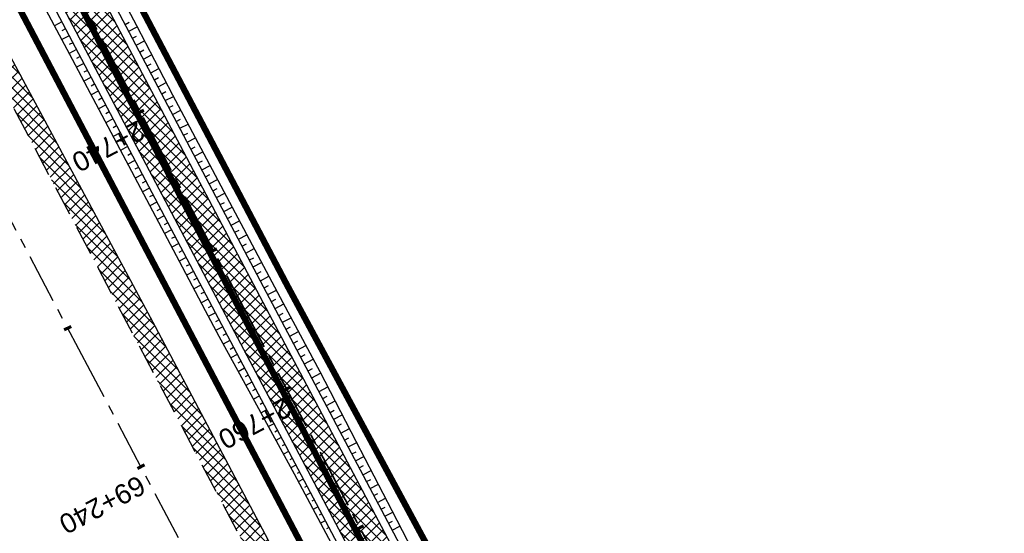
# Model space of a CAD drawing. Header units: metres. Extents: x 7529682 to 7533751, y 5721195 to 5727842.
# Tile 64 of 179: x 7530986 to 7531049, y 5725352 to 5725385. Entities that reach past the tile are written whole.
import ezdxf

# ---------------------------------------------------------------- set-up
doc = ezdxf.new("R2010")
doc.units = ezdxf.units.M
for name, pattern in [('817-dzialki-09-05-04$0$HIDDEN', [0.375, 0.25, -0.125]), ('ACAD_ISO05W100', [33, 24, -3, 0, -3, 0, -3]), ('CENTER', [50.8, 31.75, -6.35, 6.35, -6.35]), ('CENTER2', [28.575, 19.05, -3.175, 3.175, -3.175]), ('HIDDEN', [9.525, 6.35, -3.175])]:
    doc.linetypes.add(name, pattern=pattern)
for name, color, linetype in [('C-DROGI-SYTUACJA', 7, 'Continuous'), ('C-DROGI-SYTUACJA-ETYKIETY', 7, 'Continuous'), ('D-hatch-pobocza', 131, 'Continuous'), ('D-pobocza', 60, 'Continuous'), ('D-rowy', 160, 'Continuous'), ('D-skarpa', 2, 'Continuous'), ('D-skarpa-kreskowanie', 2, 'Continuous')]:
    doc.layers.add(name, color=color, linetype=linetype)
for name, color, linetype, lineweight, true_color in [('D-ewidencja-numery', 7, 'Continuous', 50, 0x40ff00), ('D-hatch-ciag-pieszo-rowerowy', 7, 'Continuous', 13, 0xff9f80), ('D-LR-etap-III', 7, '817-dzialki-09-05-04$0$HIDDEN', 50, 0x00008f)]:
    doc.layers.add(name, color=color, linetype=linetype, lineweight=lineweight, true_color=true_color)
for name, color, linetype, lineweight in [('D-krawędzie', 3, 'Continuous', 30), ('D-obrzeża', 2, 'Continuous', 30), ('D-oś', 10, 'CENTER', 30), ('D-pas-drogowy', 7, 'ACAD_ISO05W100', 50)]:
    doc.layers.add(name, color=color, linetype=linetype, lineweight=lineweight)
doc.layers.add('poprzeczki', color=7, linetype='Continuous', true_color=0x0000c7)
doc.styles.get("Standard").update_dxf_attribs({"font": 'arial.ttf'})
pattern_1 = [(45, (0, 0), (-0.33675960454, 0.33675960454), []), (135, (0, 0), (-0.33675960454, -0.33675960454), [])]

# ---------------------------------------------------------------- blocks, each defined once
blk = doc.blocks.new('AeccTickLine')
at = {"color": 0, "linetype": 'ByBlock', "lineweight": -2}
blk.add_line((0, 1), (0, -1), dxfattribs=at)

msp = doc.modelspace()

# ---------------------------------------------------------------- hatches: boundary and pattern name
at = {"layer": 'D-hatch-ciag-pieszo-rowerowy'}
h = msp.add_hatch(dxfattribs=at)
h.set_pattern_fill('ANSI37', color=256, scale=0.15, style=0)
h.set_pattern_definition(pattern_1)
h.paths.add_polyline_path([(7530966.879, 5725432.357), (7530965.549, 5725432.2), (7530999.633, 5725367.556), (7531003.472, 5725360.289), (7531004.677, 5725360.684), (7531000.738, 5725368.139)])
h.paths.add_polyline_path([(7530965.549, 5725432.2), (7530964.218, 5725432.043), (7530998.527, 5725366.973), (7531002.267, 5725359.893), (7531003.472, 5725360.289), (7530999.633, 5725367.556)])
h = msp.add_hatch(dxfattribs=at)
h.set_pattern_fill('ANSI37', color=256, scale=0.15, style=0)
h.set_pattern_definition(pattern_1)
h.paths.add_polyline_path([(7531004.677, 5725360.684), (7531003.472, 5725360.289), (7531020.53, 5725328.004, 0.004067), (7531022.845, 5725323.708), (7531032.808, 5725305.571, -0.004228), (7531035.213, 5725301.104), (7531043.691, 5725285.032), (7531044.822, 5725285.569), (7531036.314, 5725301.696, 0.004228), (7531033.909, 5725306.164), (7531023.945, 5725324.301, -0.004067), (7531021.63, 5725328.597)])
h.paths.add_polyline_path([(7531003.472, 5725360.289), (7531002.267, 5725359.893), (7531019.429, 5725327.411, 0.004067), (7531021.744, 5725323.115), (7531031.707, 5725304.978, -0.004228), (7531034.112, 5725300.511), (7531042.561, 5725284.496), (7531043.691, 5725285.032), (7531035.213, 5725301.104, 0.004228), (7531032.808, 5725305.571), (7531022.845, 5725323.708, -0.004067), (7531020.53, 5725328.004)])
at = {"layer": 'D-hatch-pobocza'}
h = msp.add_hatch(dxfattribs=at)
h.set_pattern_fill('ANSI37', color=256, scale=0.15, style=0)
h.set_pattern_definition(pattern_1)
h.paths.add_polyline_path([(7531057.01, 5725246.72), (7531044.19, 5725271.11), (7531030.97, 5725296.42), (7531019.37, 5725318.31), (7531007.54, 5725340.71), (7530994.47, 5725365.47), (7530982.58, 5725387.65), (7530971.81, 5725408.22), (7530959.96, 5725430.76), (7530944.54, 5725460.14), (7530935.92, 5725477.07), (7530923.1, 5725500.31), (7530908, 5725529.49), (7530889.658, 5725563.375), (7530889.586, 5725561.257), (7530918.172, 5725507.178), (7530950.163, 5725446.305), (7530993.419, 5725364.265), (7531022.766, 5725308.719), (7531053.81, 5725249.872), (7531081.166, 5725197.875), (7531103.902, 5725154.541), (7531128.123, 5725108.448), (7531149.321, 5725068.209), (7531151.44, 5725067.36), (7531152.004, 5725067.286), (7531141.2, 5725086.69), (7531129.87, 5725108.78), (7531118.46, 5725130.11), (7531107.39, 5725151.39), (7531095.36, 5725174.01), (7531083.61, 5725196.49), (7531071.56, 5725218.8)])

# ---------------------------------------------------------------- linework, layer by layer
at = {"layer": 'C-DROGI-SYTUACJA', "color": 10, "linetype": 'CENTER2', "lineweight": 35, "ltscale": 0.2}
msp.add_lwpolyline([(7530894.636, 5725580.102), (7530904.4, 5725561.506, -0.112773), (7530906.681, 5725552.894), (7530906.773, 5725550.234, 0.113466), (7530910.233, 5725537.244), (7530924.386, 5725510.469), (7530956.378, 5725449.593), (7530999.633, 5725367.556), (7531020.53, 5725328.004, 0.004067), (7531022.845, 5725323.708), (7531022.845, 5725323.708), (7531032.808, 5725305.571, -0.004228)], format="xyb", dxfattribs=at)
at = {"layer": 'D-ewidencja-numery', "color": 12, "ltscale": 15, "true_color": 0xc70000}
msp.add_lwpolyline([(7530900.952, 5725579.946), (7530904.81, 5725571.977), (7530903.682, 5725568.566), (7530908.901, 5725558.845), (7530910.252, 5725545.672), (7530912.873, 5725538.646), (7530945.278, 5725478.464), (7530959.692, 5725450.246), (7531002.827, 5725368.192), (7531044.704, 5725290.314), (7531064.099, 5725253.213), (7531083.01, 5725216.678), (7531113.013, 5725158.466), (7531137.364, 5725113.071), (7531150.831, 5725086.712), (7531159.746, 5725076.641), (7531166.31, 5725074.58), (7531172.29, 5725062.58)], dxfattribs=at)
at = {"layer": 'D-krawędzie', "linetype": 'HIDDEN', "ltscale": 0.3, "flags": 128}
msp.add_lwpolyline([(7530572.01, 5726166.06), (7530620.381, 5726072.761), (7530641.555, 5726032.008), (7530660.961, 5725995.07), (7530689.128, 5725941.54), (7530707.336, 5725907.032), (7530725.256, 5725873.093), (7530743.97, 5725837.654), (7530770.527, 5725787.119), (7530787.864, 5725754.267), (7530809.898, 5725712.542), (7530824.739, 5725684.389), (7530840.856, 5725653.693), (7530860.675, 5725616.154), (7530865.283, 5725607.394), (7530878.05, 5725583.08), (7530918.172, 5725507.178), (7530950.163, 5725446.305), (7530993.419, 5725364.265), (7531022.766, 5725308.719), (7531053.81, 5725249.872), (7531081.166, 5725197.875), (7531103.902, 5725154.541), (7531128.123, 5725108.448), (7531149.3, 5725068.25), (7531167.38, 5725033.767), (7531197.165, 5724976.988), (7531228.151, 5724918.034), (7531253.153, 5724870.491), (7531286.796, 5724806.654), (7531306.74, 5724768.665), (7531335.094, 5724714.652), (7531357.319, 5724672.439), (7531373.645, 5724641.454), (7531392.162, 5724605.999), (7531418.48, 5724555.853), (7531439.727, 5724515.582), (7531468.399, 5724461.077), (7531491.782, 5724416.528), (7531531.99, 5724339.833), (7531557.227, 5724291.659), (7531569.852, 5724267.577), (7531591.376, 5724226.548), (7531610.004, 5724191.103), (7531616.883, 5724177.999), (7531629.985, 5724153.025), (7531641.007, 5724132.022), (7531664.906, 5724087.617), (7531677.644, 5724064.786), (7531683.112, 5724054.988), (7531686.753, 5724048.18), (7531695.448, 5724031.697), (7531703.749, 5724015.917), (7531709.214, 5724005.514), (7531719.389, 5723986.147), (7531726.295, 5723973), (7531732.741, 5723960.736), (7531735.13, 5723956.19)], dxfattribs=at)
at = {"layer": 'D-LR-etap-III', "ltscale": 10, "flags": 128}
msp.add_lwpolyline([(7531750.474, 5723895.103, 0.4, 0.4, 0), (7531750.505, 5723895.13, 0.4, 0.4, 0), (7531682.71, 5724022.92, 0.4, 0.4, 0), (7531619.177, 5724147.204, 0.4, 0.4, 0), (7531592.309, 5724198.489, 0.4, 0.4, 0), (7531553.264, 5724272.919, 0.4, 0.4, 0), (7531504.02, 5724366.79, 0.4, 0.4, 0), (7531482.09, 5724407.62, 0.4, 0.4, 0), (7531412.35, 5724541.183, 0.4, 0.4, 0), (7531388.464, 5724586.93, 0.4, 0.4, 0), (7531345.12, 5724669.94, 0.4, 0.4, 0), (7531127.66, 5725081.67, 0.4, 0.4, 0), (7531059.253, 5725211.041, 0.4, 0.4, 0), (7531008.007, 5725307.954, 0.4, 0.4, 0), (7530964.182, 5725390.836, 0.4, 0.4, 0), (7530914.557, 5725484.684, 0.4, 0.4, 0), (7530865.243, 5725577.494, 0.4, 0.4, 0), (7530840.085, 5725624.059, 0.4, 0.4, 0), (7530802.56, 5725694.925, 0.4, 0.4, 0), (7530755.54, 5725787.51, 0.4, 0.4, 0), (7530708.718, 5725876.303, 0.4, 0.4, 0), (7530695.12, 5725902.09, 0.4, 0.4, 0), (7530642.914, 5726001.078, 0.4, 0.4, 0), (7530634.935, 5726016.147, 0.4, 0.4, 0), (7530610.82, 5726061.93, 0.4, 0.4, 0), (7530610.82, 5726061.93, 0.4, 0.4, 0), (7530607.21, 5726063.51, 0.4, 0.4, 0), (7530597.42, 5726080.68, 0.4, 0.4, 0), (7530591.16, 5726088.44, 0.4, 0.4, 0), (7530581.28, 5726107.21, 0.4, 0.4, 0), (7530571.29, 5726130.56, 0.4, 0.4, 0), (7530549.555, 5726171.527, 0.4, 0.4, 0), (7530531.014, 5726206.474, 0.4, 0.4, 0), (7530516.461, 5726236.017, 0.4, 0.4, 0), (7530500.799, 5726266.141, 0.4, 0.4, 0), (7530491.35, 5726283.94, 0.4, 0.4, 0), (7530482.4, 5726303.41, 0.4, 0.4, 0), (7530482.4, 5726303.41, 0.4, 0.4, 0), (7530450.41, 5726357.28, 0.4, 0.4, 0), (7530397.759, 5726458.5, 0.4, 0.4, 0), (7530334.708, 5726583.665, 0.4, 0.4, 0), (7530303.939, 5726645.168, 0.4, 0.4, 0), (7530300.51, 5726651.778, 0.4, 0.4, 0), (7530289.214, 5726671.967, 0.4, 0.4, 0), (7530281.54, 5726685.57, 0.4, 0.4, 0), (7530261.371, 5726724.163, 0.4, 0.4, 0), (7530254.03, 5726738.21, 0.4, 0.4, 0), (7530197.22, 5726845.06, 0.4, 0.4, 0), (7530194.71, 5726849.15, 0.4, 0.4, 0), (7530195.92, 5726850.75, 0.4, 0.4, 0), (7530170.547, 5726892.961, 0.4, 0.4, 0), (7530143.175, 5726945.066, 0.4, 0.4, 0), (7530105.06, 5727018.32, 0.4, 0.4, 0), (7530100.06, 5727027.16, 0.4, 0.4, 0), (7530062.319, 5727099.625, 0.4, 0.4, 0), (7530015.379, 5727189.42, 0.4, 0.4, 0), (7529983.208, 5727250.207, 0.4, 0.4, 0), (7529953.284, 5727306.747, 0.4, 0.4, 0), (7529900.671, 5727406.159, 0.4, 0.4, 0), (7529890.63, 5727425.131, 0.4, 0.4, 0), (7529875.155, 5727454.426, 0.4, 0.4, 0), (7529857.56, 5727487.787, 0.4, 0.4, 0), (7529835.194, 5727530.193, 0.4, 0.4, 0), (7529811.741, 5727574.662, 0.4, 0.4, 0), (7529792.102, 5727611.923, 0.4, 0.4, 0), (7529768.066, 5727657.47, 0.4, 0.4, 0), (7529755.211, 5727682.131, 0.4, 0.4, 0), (7529753.31, 5727681.13, 0.4, 0.4, 0), (7529739.21, 5727707.77, 0.4, 0.4, 0), (7529735.395, 5727711.252, 0.4, 0.4, 0), (7529725.42, 5727730.2, 0.4, 0.4, 0), (7529723.55, 5727729.88, 0.4, 0.4, 0), (7529695.567, 5727782.932, 0.4, 0.4, 0), (7529717.68, 5727794.024, 0.4, 0.4, 0), (7529736.275, 5727758.647, 0.4, 0.4, 0), (7529736.275, 5727758.647, 0.4, 0.4, 0), (7529744.511, 5727750.406, 0.4, 0.4, 0), (7529744.511, 5727750.406, 0.4, 0.4, 0), (7529750.283, 5727738.55, 0.4, 0.4, 0), (7529777.109, 5727687.569, 0.4, 0.4, 0), (7529796.515, 5727651.33, 0.4, 0.4, 0), (7529814.938, 5727616.793, 0.4, 0.4, 0), (7529839.007, 5727572.304, 0.4, 0.4, 0), (7529860.618, 5727532.509, 0.4, 0.4, 0), (7529882.349, 5727491.504, 0.4, 0.4, 0), (7529904.865, 5727449.096, 0.4, 0.4, 0), (7529920.747, 5727418.885, 0.4, 0.4, 0), (7529946.677, 5727368.547, 0.4, 0.4, 0), (7529972.025, 5727320.573, 0.4, 0.4, 0), (7529987.74, 5727290.153, 0.4, 0.4, 0), (7529996.497, 5727273.662, 0.4, 0.4, 0), (7530017.541, 5727234.203, 0.4, 0.4, 0), (7530033.054, 5727204.864, 0.4, 0.4, 0), (7530051.623, 5727170.223, 0.4, 0.4, 0), (7530069.277, 5727137.016, 0.4, 0.4, 0), (7530089.385, 5727097.534, 0.4, 0.4, 0), (7530109.713, 5727060.747, 0.4, 0.4, 0), (7530136.77, 5727011.64, 0.4, 0.4, 0), (7530162.447, 5726962.744, 0.4, 0.4, 0), (7530187.674, 5726916.992, 0.4, 0.4, 0), (7530207.821, 5726879.335, 0.4, 0.4, 0), (7530230.626, 5726834.519, 0.4, 0.4, 0), (7530262.288, 5726776.618, 0.4, 0.4, 0), (7530277.51, 5726760.213, 0.4, 0.4, 0), (7530286.037, 5726744.107, 0.4, 0.4, 0), (7530288.097, 5726735.884, 0.4, 0.4, 0), (7530290.394, 5726725.047, 0.4, 0.4, 0), (7530296.177, 5726713.583, 0.4, 0.4, 0), (7530302.726, 5726701.182, 0.4, 0.4, 0), (7530325.685, 5726657.466, 0.4, 0.4, 0), (7530343.244, 5726623.649, 0.4, 0.4, 0), (7530360.23, 5726591.747, 0.4, 0.4, 0), (7530383.209, 5726548.059, 0.4, 0.4, 0), (7530406.018, 5726503.606, 0.4, 0.4, 0), (7530427.465, 5726462.62, 0.4, 0.4, 0), (7530447.928, 5726424.388, 0.4, 0.4, 0), (7530471.127, 5726379.921, 0.4, 0.4, 0), (7530490.501, 5726343.033, 0.4, 0.4, 0), (7530509.499, 5726306.733, 0.4, 0.4, 0), (7530529.89, 5726267.244, 0.4, 0.4, 0), (7530543.852, 5726238.99, 0.4, 0.4, 0), (7530554.809, 5726218.944, 0.4, 0.4, 0), (7530559.027, 5726212.223, 0.4, 0.4, 0), (7530563.061, 5726206.41, 0.4, 0.4, 0), (7530566.934, 5726200.464, 0.4, 0.4, 0), (7530569.771, 5726194.902, 0.4, 0.4, 0), (7530571.473, 5726191.282, 0.4, 0.4, 0), (7530572.839, 5726188.025, 0.4, 0.4, 0), (7530575.295, 5726182.035, 0.4, 0.4, 0), (7530579.737, 5726173.306, 0.4, 0.4, 0), (7530583.3, 5726167.41, 0.4, 0.4, 0), (7530593.4, 5726163.33, 0.4, 0.4, 0), (7530598.618, 5726155.264, 0.4, 0.4, 0), (7530608.258, 5726140.497, 0.4, 0.4, 0), (7530603.27, 5726136.83, 0.4, 0.4, 0), (7530606.53, 5726131.84, 0.4, 0.4, 0), (7530604.239, 5726124.217, 0.4, 0.4, 0), (7530605.847, 5726121.63, 0.4, 0.4, 0), (7530608.972, 5726116.164, 0.4, 0.4, 0), (7530618.114, 5726097.791, 0.4, 0.4, 0), (7530651.213, 5726034.96, 0.4, 0.4, 0), (7530670.244, 5725998.611, 0.4, 0.4, 0), (7530698.075, 5725945.953, 0.4, 0.4, 0), (7530716.506, 5725911.305, 0.4, 0.4, 0), (7530735.223, 5725875.667, 0.4, 0.4, 0), (7530752.504, 5725842.155, 0.4, 0.4, 0), (7530778.311, 5725793.501, 0.4, 0.4, 0), (7530797.5, 5725756.382, 0.4, 0.4, 0), (7530812.519, 5725728.289, 0.4, 0.4, 0), (7530820.039, 5725713.16, 0.4, 0.4, 0), (7530822.422, 5725710.194, 0.4, 0.4, 0), (7530833.155, 5725688.801, 0.4, 0.4, 0), (7530849.629, 5725656.159, 0.4, 0.4, 0), (7530867.983, 5725621.964, 0.4, 0.4, 0), (7530872.63, 5725612.888, 0.4, 0.4, 0), (7530880.354, 5725597.595, 0.4, 0.4, 0), (7530883.839, 5725593.389, 0.4, 0.4, 0), (7530891.782, 5725587.763, 0.4, 0.4, 0), (7530895.039, 5725584.281, 0.4, 0.4, 0), (7530897.034, 5725580.941, 0.4, 0.4, 0), (7530900.952, 5725579.946, 0.4, 0.4, 0), (7530904.81, 5725571.977, 0.4, 0.4, 0), (7530903.682, 5725568.566, 0.4, 0.4, 0), (7530908.901, 5725558.845, 0.4, 0.4, 0), (7530910.252, 5725545.672, 0.4, 0.4, 0), (7530912.873, 5725538.646, 0.4, 0.4, 0), (7530945.278, 5725478.464, 0.4, 0.4, 0), (7530959.692, 5725450.246, 0.4, 0.4, 0), (7531002.827, 5725368.192, 0.4, 0.4, 0), (7531044.704, 5725290.314, 0.4, 0.4, 0), (7531064.099, 5725253.213, 0.4, 0.4, 0), (7531083.01, 5725216.678, 0.4, 0.4, 0), (7531113.013, 5725158.466, 0.4, 0.4, 0), (7531137.364, 5725113.071, 0.4, 0.4, 0), (7531150.831, 5725086.712, 0.4, 0.4, 0), (7531159.746, 5725076.641, 0.4, 0.4, 0), (7531166.31, 5725074.58, 0.4, 0.4, 0), (7531172.29, 5725062.58, 0.4, 0.4, 0), (7531170.59, 5725055.606, 0.4, 0.4, 0), (7531173.733, 5725044.081, 0.4, 0.4, 0), (7531215.342, 5724964.86, 0.4, 0.4, 0), (7531238.054, 5724921.685, 0.4, 0.4, 0), (7531262.39, 5724875.283, 0.4, 0.4, 0), (7531295.587, 5724811.266, 0.4, 0.4, 0), (7531348.488, 5724712.363, 0.4, 0.4, 0), (7531363.741, 5724682.684, 0.4, 0.4, 0), (7531366.987, 5724675.865, 0.4, 0.4, 0), (7531382.541, 5724646.111, 0.4, 0.4, 0), (7531401.299, 5724610.875, 0.4, 0.4, 0), (7531428.965, 5724558.862, 0.4, 0.4, 0), (7531449.111, 5724520.398, 0.4, 0.4, 0), (7531477.293, 5724465.831, 0.4, 0.4, 0), (7531500.996, 5724421.113, 0.4, 0.4, 0), (7531512.122, 5724400.549, 0.4, 0.4, 0), (7531513.782, 5724396.757, 0.4, 0.4, 0), (7531526.32, 5724379.39, 0.4, 0.4, 0), (7531566.784, 5724302.736, 0.4, 0.4, 0), (7531612.277, 5724225.61, 0.4, 0.4, 0), (7531620.493, 5724210.548, 0.4, 0.4, 0), (7531631.578, 5724196.258, 0.4, 0.4, 0), (7531653.484, 5724152.434, 0.4, 0.4, 0), (7531661.151, 5724128.494, 0.4, 0.4, 0), (7531673.881, 5724101.186, 0.4, 0.4, 0), (7531684.691, 5724081.184, 0.4, 0.4, 0), (7531699.212, 5724051.17, 0.4, 0.4, 0), (7531704.034, 5724040.584, 0.4, 0.4, 0), (7531704.034, 5724040.584, 0.4, 0.4, 0), (7531703.913, 5724037.17, 0.4, 0.4, 0), (7531736.42, 5723969.232, 0.4, 0.4, 0), (7531738.285, 5723967.699, 0.4, 0.4, 0), (7531742.181, 5723962.346, 0.4, 0.4, 0), (7531744.286, 5723958.616, 0.4, 0.4, 0), (7531755.393, 5723944.193, 0.4, 0.4, 0), (7531758.69, 5723936.76, 0.4, 0.4, 0), (7531780.08, 5723929.25, 0.4, 0.4, 0), (7531792.612, 5723906.338, 0.4, 0.4, 0), (7531792.612, 5723906.338, 0.4, 0.4, 0), (7531756.962, 5723883.055, 0.4, 0.4, 0), (7531750.46, 5723895.13, 0.4, 0.4, 0), (7531750.46, 5723895.13, 0, 0, 0)], format="xyseb", dxfattribs=at)
at = {"layer": 'D-obrzeża'}
for points in [[(7531033.909, 5725306.164), (7531023.945, 5725324.301, -0.004067), (7531021.63, 5725328.597), (7531000.738, 5725368.139), (7530957.484, 5725450.176), (7530925.491, 5725511.052), (7530911.472, 5725537.574, -0.113466), (7530908.012, 5725550.564), (7530907.843, 5725555.506, 0.112773), (7530906.702, 5725559.812), (7530903.597, 5725565.724, -0.119345), (7530903.024, 5725568.007), (7530902.99, 5725572.112)], [(7530898.537, 5725569.984), (7530903.161, 5725561.178, -0.112773), (7530905.442, 5725552.566), (7530905.533, 5725549.904, 0.113466), (7530908.993, 5725536.913), (7530923.28, 5725509.886), (7530955.272, 5725449.011), (7530998.527, 5725366.973), (7531019.429, 5725327.411, 0.004067), (7531021.744, 5725323.115), (7531031.707, 5725304.978, -0.004228)]]:
    msp.add_lwpolyline(points, format="xyb", dxfattribs=at)
at = {"layer": 'D-oś', "ltscale": 0.1}
msp.add_lwpolyline([(7531164.28, 5725032.142), (7531146.202, 5725066.622), (7531125.026, 5725106.818), (7531100.803, 5725152.914), (7531078.067, 5725196.247), (7531050.713, 5725248.241), (7531019.672, 5725307.084), (7530990.323, 5725362.632), (7530947.066, 5725444.675), (7530915.075, 5725505.546), (7530874.954, 5725581.449)], dxfattribs=at)
at = {"layer": 'D-pas-drogowy', "ltscale": 0.2, "flags": 128}
msp.add_lwpolyline([(7531633.019, 5724182.834, 0.4, 0.4, 0), (7531617.559, 5724211.608, 0.4, 0.4, 0), (7531566.784, 5724302.736, 0.4, 0.4, 0), (7531538.419, 5724356.47, 0.4, 0.4, 0), (7531526.32, 5724379.39, 0.4, 0.4, 0), (7531516.102, 5724393.607, 0.4, 0.4, 0.001485), (7531513.78, 5724396.838, 0.4, 0.4, 0), (7531501.87, 5724413.41, 0.4, 0.4, 0), (7531474.926, 5724464.508, 0.4, 0.4, 0), (7531446.2, 5724518.992, 0.4, 0.4, 0), (7531424.962, 5724559.262, 0.4, 0.4, 0), (7531398.444, 5724609.566, 0.4, 0.4, 0), (7531379.647, 5724645.216, 0.4, 0.4, 0), (7531365.23, 5724672.56, 0.4, 0.4, 0), (7531341.306, 5724717.915, 0.4, 0.4, 0), (7531312.9, 5724771.789, 0.4, 0.4, 0), (7531292.591, 5724810.307, 0.4, 0.4, 0), (7531259.392, 5724873.271, 0.4, 0.4, 0), (7531233.74, 5724921.923, 0.4, 0.4, 0), (7531203.073, 5724980.092, 0.4, 0.4, 0), (7531173.471, 5725036.225, 0.4, 0.4, 0), (7531168.27, 5725046.09, 0.4, 0.4, 0), (7531172.29, 5725062.58, 0.4, 0.4, 0), (7531166.31, 5725074.58, 0.4, 0.4, 0), (7531150.32, 5725079.6, 0.4, 0.4, 0), (7531141.5, 5725096.43, 0.4, 0.4, 0), (7531109.312, 5725157.814, 0.4, 0.4, 0), (7531086.641, 5725201.048, 0.4, 0.4, 0), (7531059.198, 5725253.384, 0.4, 0.4, 0), (7531028.207, 5725312.489, 0.4, 0.4, 0), (7530999.105, 5725367.99, 0.4, 0.4, 0), (7530956.248, 5725449.725, 0.4, 0.4, 0), (7530924.398, 5725510.464, 0.4, 0.4, 0), (7530897.51, 5725561.74, 0.4, 0.4, 0), (7530894.46, 5725566.14, 0.4, 0.4, 0), (7530892.16, 5725570.49, 0.4, 0.4, 0), (7530869.363, 5725613.307, 0.4, 0.4, 0), (7530861.694, 5725627.705, 0.4, 0.4, 0), (7530852.74, 5725644.52, 0.4, 0.4, 0), (7530831.51, 5725684.2, 0.4, 0.4, 0), (7530811.13, 5725722.52, 0.4, 0.4, 0), (7530792.348, 5725757.941, 0.4, 0.4, 0), (7530768.03, 5725803.8, 0.4, 0.4, 0), (7530748.769, 5725840.179, 0.4, 0.4, 0), (7530727.7, 5725879.97, 0.4, 0.4, 0), (7530712.098, 5725909.545, 0.4, 0.4, 0), (7530693.644, 5725944.645, 0.4, 0.4, 0), (7530665.702, 5725997.539, 0.4, 0.4, 0), (7530641.76, 5726042.88, 0.4, 0.4, 0), (7530616.5, 5726091.48, 0.4, 0.4, 0), (7530604.628, 5726114.32, 0.4, 0.4, -0.007763), (7530602.5, 5726118.43, 0.4, 0.4, 0), (7530603.992, 5726123.395, 0.4, 0.4, 0), (7530606.53, 5726131.84, 0.4, 0.4, 0), (7530603.27, 5726136.83, 0.4, 0.4, 0), (7530593.776, 5726151.369, 0.4, 0.4, 0), (7530590.203, 5726156.84, 0.4, 0.4, 0), (7530583.3, 5726167.41, 0.4, 0.4, 0), (7530580.578, 5726170.428, 0.4, 0.4, 0), (7530575.85, 5726175.67, 0.4, 0.4, 0), (7530569.01, 5726186.66, 0.4, 0.4, 0), (7530562.555, 5726199.189, 0.4, 0.4, 0), (7530555.67, 5726211.39, 0.4, 0.4, 0), (7530548.29, 5726224.23, 0.4, 0.4, 0), (7530540.58, 5726237.71, 0.4, 0.4, 0), (7530532.68, 5726252.65, 0.4, 0.4, 0), (7530524.06, 5726269.35, 0.4, 0.4, 0), (7530502.82, 5726309.91, 0.4, 0.4, 0), (7530488.83, 5726336.63, 0.4, 0.4, 0), (7530466.03, 5726380.16, 0.4, 0.4, 0), (7530438.47, 5726432.77, 0.4, 0.4, 0), (7530424.53, 5726459.09, 0.4, 0.4, 0), (7530401.63, 5726502.97, 0.4, 0.4, 0), (7530383.38, 5726538.06, 0.4, 0.4, 0), (7530353.97, 5726593.52, 0.4, 0.4, 0), (7530338.47, 5726622.74, 0.4, 0.4, 0), (7530322.01, 5726653.88, 0.4, 0.4, 0), (7530297.54, 5726700.33, 0.4, 0.4, 0), (7530287.38, 5726719.6, 0.4, 0.4, 0), (7530285.95, 5726722.316, 0.4, 0.4, 0), (7530280.26, 5726733.12, 0.4, 0.4, 0), (7530266.73, 5726758.74, 0.4, 0.4, 0), (7530260.42, 5726770.47, 0.4, 0.4, 0), (7530253.25, 5726783.82, 0.4, 0.4, 0), (7530244.95, 5726799.33, 0.4, 0.4, 0), (7530239.39, 5726808.49, 0.4, 0.4, 0), (7530238.29, 5726807.9, 0.4, 0.4, 0), (7530218.11, 5726850.67, 0.4, 0.4, 0), (7530175.907, 5726928.168, 0.4, 0.4, 0), (7530096.68, 5727076.15, 0.4, 0.4, 0), (7530094.68, 5727079.89, 0.4, 0.4, 0), (7530064.597, 5727135.523, 0.4, 0.4, 0), (7530046.731, 5727168.892, 0.4, 0.4, 0), (7530025.803, 5727208.461, 0.4, 0.4, 0), (7530012.847, 5727232.979, 0.4, 0.4, 0), (7529994.15, 5727268.45, 0.4, 0.4, 0), (7529981.671, 5727291.93, 0.4, 0.4, 0), (7529949.89, 5727351.73, 0.4, 0.4, 0), (7529924.75, 5727399.03, 0.4, 0.4, 0), (7529915.516, 5727417.1, 0.4, 0.4, 0), (7529885.83, 5727475.19, 0.4, 0.4, 0), (7529862.56, 5727519.97, 0.4, 0.4, 0), (7529852.985, 5727538.191, 0.4, 0.4, 0), (7529836.513, 5727569.511, 0.4, 0.4, 0), (7529815.369, 5727609.141, 0.4, 0.4, 0), (7529792.795, 5727651.247, 0.4, 0.4, 0), (7529774.199, 5727685.858, 0.4, 0.4, 0), (7529746.966, 5727736.059, 0.4, 0.4, 0), (7529733.92, 5727757.62, 0.4, 0.4, 0), (7529708.607, 5727806.389, 0.4, 0.4, 0), (7529688.492, 5727796.345, 0.4, 0.4, 0), (7529723.55, 5727729.88, 0.4, 0.4, 0), (7529725.42, 5727730.2, 0.4, 0.4, 0), (7529735.38, 5727711.28, 0.4, 0.4, 0), (7529739.21, 5727707.77, 0.4, 0.4, 0), (7529753.31, 5727681.13, 0.4, 0.4, 0), (7529755.178, 5727682.114, 0.4, 0.4, 0), (7529792.102, 5727611.923, 0.4, 0.4, 0), (7529811.741, 5727574.662, 0.4, 0.4, 0), (7529835.194, 5727530.193, 0.4, 0.4, 0), (7529857.56, 5727487.787, 0.4, 0.4, 0), (7529875.155, 5727454.426, 0.4, 0.4, 0), (7529890.63, 5727425.131, 0.4, 0.4, 0), (7529900.671, 5727406.159, 0.4, 0.4, 0), (7529953.284, 5727306.747, 0.4, 0.4, 0), (7529983.208, 5727250.207, 0.4, 0.4, 0), (7530015.379, 5727189.42, 0.4, 0.4, 0), (7530062.319, 5727099.625, 0.4, 0.4, 0), (7530100.06, 5727027.16, 0.4, 0.4, 0), (7530105.06, 5727018.32, 0.4, 0.4, 0), (7530143.175, 5726945.066, 0.4, 0.4, 0), (7530170.547, 5726892.961, 0.4, 0.4, 0), (7530195.92, 5726850.75, 0.4, 0.4, 0), (7530194.71, 5726849.15, 0.4, 0.4, 0), (7530197.22, 5726845.06, 0.4, 0.4, 0), (7530254.03, 5726738.21, 0.4, 0.4, 0), (7530261.371, 5726724.163, 0.4, 0.4, 0), (7530281.54, 5726685.57, 0.4, 0.4, 0), (7530289.214, 5726671.967, 0.4, 0.4, 0), (7530300.51, 5726651.778, 0.4, 0.4, 0), (7530303.939, 5726645.168, 0.4, 0.4, 0), (7530334.708, 5726583.665, 0.4, 0.4, 0), (7530397.759, 5726458.5, 0.4, 0.4, 0), (7530450.41, 5726357.28, 0.4, 0.4, 0), (7530482.4, 5726303.41, 0.4, 0.4, 0), (7530483.688, 5726301.003, 0.4, 0.4, 0), (7530491.35, 5726283.94, 0.4, 0.4, 0), (7530512.67, 5726243.78, 0.4, 0.4, 0), (7530529.43, 5726209.46, 0.4, 0.4, 0), (7530571.29, 5726130.56, 0.4, 0.4, 0), (7530581.28, 5726107.21, 0.4, 0.4, 0), (7530591.16, 5726088.44, 0.4, 0.4, 0), (7530597.42, 5726080.68, 0.4, 0.4, 0), (7530607.21, 5726063.51, 0.4, 0.4, 0), (7530610.82, 5726061.93, 0.4, 0.4, 0), (7530634.935, 5726016.147, 0.4, 0.4, 0), (7530642.914, 5726001.078, 0.4, 0.4, 0), (7530695.12, 5725902.09, 0.4, 0.4, 0), (7530708.718, 5725876.303, 0.4, 0.4, 0), (7530755.54, 5725787.51, 0.4, 0.4, 0), (7530802.56, 5725694.925, 0.4, 0.4, 0), (7530840.085, 5725624.059, 0.4, 0.4, 0), (7530865.243, 5725577.494, 0.4, 0.4, 0), (7530914.557, 5725484.684, 0.4, 0.4, 0), (7530964.182, 5725390.836, 0.4, 0.4, 0), (7531008.007, 5725307.954, 0.4, 0.4, 0), (7531059.253, 5725211.041, 0.4, 0.4, 0), (7531127.66, 5725081.67, 0.4, 0.4, 0), (7531345.12, 5724669.94, 0.4, 0.4, 0), (7531388.464, 5724586.93, 0.4, 0.4, 0), (7531412.35, 5724541.183, 0.4, 0.4, 0), (7531482.09, 5724407.62, 0.4, 0.4, 0), (7531504.02, 5724366.79, 0.4, 0.4, 0), (7531519.374, 5724337.52, 0.4, 0.4, 0), (7531563.749, 5724252.932, 0.4, 0.4, 0), (7531602.175, 5724179.681, 0.4, 0.4, 0), (7531619.177, 5724147.204, 0.4, 0.4, 0), (7531625.038, 5724135.635, 0.4, 0.4, 0), (7531656.796, 5724073.316, 0.4, 0.4, 0), (7531675.12, 5724037.36, 0.4, 0.4, 0), (7531682.71, 5724022.92, 0.4, 0.4, 0), (7531705.565, 5723979.811, 0.4, 0.4, 0), (7531736.606, 5723921.262, 0.4, 0.4, 0), (7531750.46, 5723895.13, 0.4, 0.4, 0), (7531740.77, 5723886.56, 0.4, 0.4, 0), (7531732.86, 5723885, 0.4, 0.4, 0), (7531722.18, 5723887.77, 0.4, 0.4, 0), (7531729.87, 5723862.17, 0.4, 0.4, 0), (7531742.92, 5723861.93, 0.4, 0.4, 0), (7531763.71, 5723859.52, 0.4, 0.4, 0), (7531768.42, 5723854.12, 0.4, 0.4, 0), (7531787.42, 5723817.97, 0.4, 0.4, 0), (7531795.57, 5723809.82, 0.4, 0.4, 0), (7531816.347, 5723819.85, 0.4, 0.4, 0), (7531816.347, 5723819.85, 0.4, 0.4, 0), (7531805.06, 5723843.23, 0.4, 0.4, 0), (7531803.61, 5723886.23, 0.4, 0.4, 0), (7531803.61, 5723886.23, 0.4, 0.4, 0), (7531780.08, 5723929.25, 0.4, 0.4, 0), (7531758.69, 5723936.76, 0.4, 0.4, 0), (7531749.359, 5723946.412, 0.4, 0.4, 0), (7531742.71, 5723953.29, 0.4, 0.4, 0), (7531735.177, 5723967.878, 0.4, 0.4, 0), (7531722.37, 5723992.68, 0.4, 0.4, 0), (7531705.042, 5724030.886, 0.4, 0.4, 0), (7531699.47, 5724043.17, 0.4, 0.4, 0), (7531692.69, 5724058.11, 0.4, 0.4, 0), (7531679.672, 5724084.017, 0.4, 0.4, 0), (7531674.55, 5724094.21, 0.4, 0.4, 0), (7531666.633, 5724114.003, 0.4, 0.4, 0), (7531649, 5724153.82, 0.4, 0.4, 0), (7531641.49, 5724149.34, 0.4, 0.4, 0), (7531626.04, 5724179.34, 0.4, 0.4, 0), (7531633.03, 5724182.84, 0, 0, 0)], format="xyseb", dxfattribs=at)
at = {"layer": 'D-pobocza'}
for points in [[(7530898.085, 5725569.768), (7530902.718, 5725560.945, -0.112773), (7530904.942, 5725552.549), (7530905.038, 5725549.771, 0.113466), (7530908.497, 5725536.781), (7530922.837, 5725509.653), (7530954.83, 5725448.778), (7530998.085, 5725366.74), (7531018.989, 5725327.174, 0.004067), (7531021.304, 5725322.878), (7531031.267, 5725304.741, -0.004228)], [(7531034.349, 5725306.401), (7531024.385, 5725324.538, -0.004067), (7531022.07, 5725328.834), (7531001.18, 5725368.373), (7530957.927, 5725450.408), (7530925.934, 5725511.285), (7530911.968, 5725537.706, -0.113466), (7530908.508, 5725550.696), (7530908.342, 5725555.523, 0.112773), (7530907.145, 5725560.044), (7530903.027, 5725567.886)]]:
    msp.add_lwpolyline(points, format="xyb", dxfattribs=at)
msp.add_lwpolyline([(7531149.321, 5725068.209), (7531151.44, 5725067.36), (7531152.004, 5725067.286), (7531141.2, 5725086.69), (7531129.87, 5725108.78), (7531118.46, 5725130.11), (7531107.39, 5725151.39), (7531095.36, 5725174.01), (7531083.61, 5725196.49), (7531071.56, 5725218.8), (7531057.01, 5725246.72), (7531044.19, 5725271.11), (7531030.97, 5725296.42), (7531019.37, 5725318.31), (7531007.54, 5725340.71), (7530994.47, 5725365.47), (7530982.58, 5725387.65), (7530971.81, 5725408.22), (7530959.96, 5725430.76), (7530944.54, 5725460.14), (7530935.92, 5725477.07), (7530923.1, 5725500.31), (7530908, 5725529.49), (7530889.658, 5725563.375)], dxfattribs=at)
at = {"layer": 'D-rowy', "linetype": 'HIDDEN', "ltscale": 0.1, "const_width": 0.4, "flags": 128}
msp.add_lwpolyline([(7531149.9, 5725074.79), (7531149.9, 5725074.79), (7531138.641, 5725096.214), (7531118.877, 5725133.871), (7531109.577, 5725151.722), (7531096.948, 5725175.106), (7531083.449, 5725201.131), (7531075.375, 5725216.126), (7531058.983, 5725247.129), (7531038.532, 5725286.309), (7531017.626, 5725325.254), (7530968.704, 5725418.289), (7530946.218, 5725461.539)], dxfattribs=at)
at = {"layer": 'D-skarpa', "linetype": 'Continuous'}
for points in [[(7530988.595, 5725393.547), (7530993.254, 5725384.699), (7530995.568, 5725380.267), (7531001.728, 5725368.661), (7531002.601, 5725367.02), (7531004.948, 5725362.605), (7531007.259, 5725358.171), (7531009.555, 5725353.729), (7531014.144, 5725344.844), (7531016.459, 5725340.412), (7531018.84, 5725336.015), (7531021.226, 5725331.621), (7531022.604, 5725329.1), (7531022.665, 5725328.989), (7531023.624, 5725327.252), (7531024.594, 5725325.521), (7531024.962, 5725324.871), (7531026.042, 5725322.9), (7531028.348, 5725318.588)], [(7530986.817, 5725386.958), (7530989.166, 5725382.544), (7530996.173, 5725369.281), (7530997.638, 5725366.505), (7530998.504, 5725364.855), (7531000.926, 5725360.48), (7531003.308, 5725356.084), (7531008.015, 5725347.261), (7531010.371, 5725342.85), (7531012.699, 5725338.426), (7531018.697, 5725327.036), (7531018.757, 5725326.922), (7531019.701, 5725325.144), (7531020.657, 5725323.371), (7531021.02, 5725322.706), (7531022.098, 5725320.734), (7531024.422, 5725316.431)]]:
    msp.add_lwpolyline(points, dxfattribs=at)
at = {"layer": 'D-skarpa-kreskowanie', "linetype": 'Continuous'}
for p, q in [((7530988.497, 5725384.925, 107.71), (7530988.03, 5725384.678, 107.358)), ((7530992.537, 5725384.766, 107.846), (7530992.804, 5725384.907, 107.645)), ((7530988.73, 5725384.482, 107.711), (7530988.497, 5725384.36, 107.536)), ((7530988.963, 5725384.04, 107.713), (7530988.499, 5725383.796, 107.364)), ((7530992.77, 5725384.324, 107.848), (7530993.303, 5725384.605, 107.446)), ((7530993.003, 5725383.882, 107.849), (7530993.269, 5725384.022, 107.649)), ((7530989.196, 5725383.598, 107.715), (7530988.965, 5725383.476, 107.541)), ((7530993.237, 5725383.439, 107.851), (7530993.766, 5725383.718, 107.452)), ((7530989.43, 5725383.155, 107.716), (7530988.969, 5725382.913, 107.369)), ((7530993.47, 5725382.997, 107.853), (7530993.734, 5725383.136, 107.654)), ((7530993.703, 5725382.555, 107.854), (7530994.229, 5725382.832, 107.458)), ((7530989.663, 5725382.713, 107.718), (7530989.433, 5725382.592, 107.545)), ((7530989.896, 5725382.271, 107.719), (7530989.437, 5725382.029, 107.374)), ((7530993.936, 5725382.112, 107.856), (7530994.198, 5725382.251, 107.658)), ((7530990.129, 5725381.829, 107.721), (7530989.9, 5725381.708, 107.548)), ((7530994.169, 5725381.67, 107.857), (7530994.692, 5725381.946, 107.464)), ((7530990.362, 5725381.386, 107.722), (7530989.905, 5725381.145, 107.377)), ((7530990.595, 5725380.944, 107.724), (7530990.367, 5725380.823, 107.552)), ((7530994.403, 5725381.228, 107.859), (7530994.663, 5725381.365, 107.663)), ((7530994.636, 5725380.786, 107.86), (7530995.155, 5725381.059, 107.469)), ((7530990.829, 5725380.502, 107.726), (7530990.372, 5725380.261, 107.381)), ((7530994.869, 5725380.343, 107.862), (7530995.128, 5725380.48, 107.667)), ((7530991.062, 5725380.059, 107.727), (7530990.834, 5725379.939, 107.555)), ((7530991.295, 5725379.617, 107.729), (7530990.839, 5725379.377, 107.385)), ((7530995.102, 5725379.901, 107.864), (7530995.618, 5725380.173, 107.475)), ((7530995.335, 5725379.459, 107.865), (7530995.594, 5725379.595, 107.67)), ((7530991.528, 5725379.175, 107.73), (7530991.3, 5725379.055, 107.559)), ((7530995.569, 5725379.016, 107.867), (7530996.087, 5725379.29, 107.476)), ((7530991.761, 5725378.733, 107.732), (7530991.306, 5725378.492, 107.389)), ((7530995.802, 5725378.574, 107.868), (7530996.062, 5725378.711, 107.672)), ((7530996.035, 5725378.132, 107.87), (7530996.556, 5725378.406, 107.477)), ((7530991.995, 5725378.29, 107.734), (7530991.767, 5725378.17, 107.562)), ((7530992.228, 5725377.848, 107.735), (7530991.773, 5725377.608, 107.392)), ((7530996.268, 5725377.69, 107.872), (7530996.529, 5725377.827, 107.675)), ((7530992.461, 5725377.406, 107.737), (7530992.234, 5725377.286, 107.565)), ((7530996.501, 5725377.247, 107.873), (7530997.025, 5725377.523, 107.479)), ((7530992.694, 5725376.963, 107.738), (7530992.24, 5725376.724, 107.396)), ((7530992.927, 5725376.521, 107.74), (7530992.701, 5725376.402, 107.569)), ((7530996.735, 5725376.805, 107.875), (7530996.997, 5725376.943, 107.677)), ((7530996.968, 5725376.363, 107.876), (7530997.493, 5725376.64, 107.48)), ((7530993.161, 5725376.079, 107.741), (7530992.707, 5725375.84, 107.4)), ((7530997.201, 5725375.92, 107.878), (7530997.464, 5725376.059, 107.679)), ((7530993.394, 5725375.637, 107.743), (7530993.167, 5725375.517, 107.572)), ((7530997.434, 5725375.478, 107.879), (7530997.962, 5725375.757, 107.481)), ((7530993.627, 5725375.194, 107.745), (7530993.174, 5725374.956, 107.404)), ((7530993.86, 5725374.752, 107.746), (7530993.634, 5725374.633, 107.576)), ((7530997.667, 5725375.036, 107.881), (7530997.932, 5725375.175, 107.682)), ((7530997.901, 5725374.594, 107.883), (7530998.431, 5725374.873, 107.483)), ((7530994.093, 5725374.31, 107.748), (7530993.642, 5725374.071, 107.407)), ((7530998.134, 5725374.151, 107.884), (7530998.4, 5725374.291, 107.684)), ((7530998.367, 5725373.709, 107.886), (7530998.9, 5725373.99, 107.484)), ((7530994.327, 5725373.867, 107.749), (7530994.101, 5725373.748, 107.579)), ((7530994.56, 5725373.425, 107.751), (7530994.109, 5725373.187, 107.411)), ((7530998.6, 5725373.267, 107.887), (7530998.867, 5725373.407, 107.686)), ((7530994.793, 5725372.983, 107.752), (7530994.568, 5725372.864, 107.583)), ((7530998.833, 5725372.824, 107.889), (7530999.369, 5725373.107, 107.485)), ((7530995.026, 5725372.541, 107.754), (7530994.576, 5725372.303, 107.415)), ((7530995.259, 5725372.098, 107.756), (7530995.034, 5725371.98, 107.586)), ((7530999.066, 5725372.382, 107.89), (7530999.335, 5725372.524, 107.688)), ((7530999.3, 5725371.94, 107.892), (7530999.837, 5725372.223, 107.487)), ((7530995.493, 5725371.656, 107.757), (7530995.043, 5725371.419, 107.418)), ((7530999.533, 5725371.497, 107.894), (7530999.802, 5725371.64, 107.691)), ((7530995.726, 5725371.214, 107.759), (7530995.501, 5725371.095, 107.59)), ((7530999.766, 5725371.055, 107.895), (7531000.306, 5725371.34, 107.488)), ((7530995.959, 5725370.771, 107.76), (7530995.51, 5725370.535, 107.422)), ((7530996.192, 5725370.329, 107.762), (7530995.968, 5725370.211, 107.593)), ((7530999.999, 5725370.613, 107.897), (7531000.27, 5725370.756, 107.693)), ((7531000.232, 5725370.171, 107.898), (7531000.775, 5725370.457, 107.489)), ((7530996.425, 5725369.887, 107.764), (7530995.977, 5725369.651, 107.426)), ((7531000.466, 5725369.728, 107.9), (7531000.738, 5725369.872, 107.695)), ((7531000.699, 5725369.286, 107.902), (7531001.244, 5725369.573, 107.491)), ((7530996.659, 5725369.445, 107.765), (7530996.435, 5725369.326, 107.596)), ((7530996.892, 5725369.002, 107.767), (7530996.444, 5725368.766, 107.429)), ((7531000.932, 5725368.844, 107.903), (7531001.205, 5725368.988, 107.697)), ((7530997.125, 5725368.56, 107.768), (7530996.901, 5725368.442, 107.6)), ((7531001.165, 5725368.401, 107.905), (7531001.713, 5725368.69, 107.492)), ((7530997.358, 5725368.118, 107.77), (7530996.911, 5725367.882, 107.433)), ((7530997.591, 5725367.675, 107.771), (7530997.368, 5725367.558, 107.603)), ((7531001.399, 5725367.959, 107.906), (7531001.673, 5725368.104, 107.7)), ((7531001.632, 5725367.517, 107.908), (7531002.182, 5725367.808, 107.494)), ((7530997.825, 5725367.233, 107.773), (7530997.378, 5725366.997, 107.436)), ((7531001.866, 5725367.075, 107.909), (7531002.141, 5725367.221, 107.702)), ((7530998.058, 5725366.791, 107.775), (7530997.835, 5725366.673, 107.606)), ((7531002.1, 5725366.633, 107.911), (7531002.651, 5725366.925, 107.495)), ((7530998.291, 5725366.349, 107.776), (7530997.844, 5725366.112, 107.439)), ((7530998.525, 5725365.907, 107.778), (7530998.301, 5725365.788, 107.609)), ((7531002.333, 5725366.191, 107.913), (7531002.61, 5725366.337, 107.704)), ((7531002.567, 5725365.749, 107.914), (7531003.121, 5725366.042, 107.496)), ((7530998.759, 5725365.464, 107.779), (7530998.309, 5725365.227, 107.44)), ((7531002.8, 5725365.307, 107.916), (7531003.078, 5725365.454, 107.706)), ((7531003.034, 5725364.865, 107.917), (7531003.59, 5725365.159, 107.498)), ((7530998.992, 5725365.022, 107.781), (7530998.768, 5725364.904, 107.612)), ((7530999.226, 5725364.58, 107.782), (7530998.785, 5725364.348, 107.45)), ((7531003.267, 5725364.423, 107.919), (7531003.546, 5725364.57, 107.709)), ((7530999.459, 5725364.138, 107.784), (7530999.243, 5725364.024, 107.621)), ((7531003.501, 5725363.981, 107.92), (7531004.06, 5725364.276, 107.499)), ((7530999.693, 5725363.696, 107.786), (7530999.27, 5725363.473, 107.467)), ((7531003.735, 5725363.538, 107.922), (7531004.014, 5725363.686, 107.711)), ((7531003.968, 5725363.096, 107.924), (7531004.529, 5725363.393, 107.501)), ((7530999.926, 5725363.254, 107.787), (7530999.719, 5725363.145, 107.631)), ((7531000.16, 5725362.812, 107.789), (7530999.754, 5725362.598, 107.483)), ((7531004.202, 5725362.654, 107.925), (7531004.483, 5725362.803, 107.713)), ((7531000.394, 5725362.37, 107.79), (7531000.195, 5725362.265, 107.641)), ((7531004.435, 5725362.212, 107.927), (7531004.998, 5725362.509, 107.503)), ((7531000.627, 5725361.928, 107.792), (7531000.239, 5725361.723, 107.499)), ((7531000.861, 5725361.486, 107.794), (7531000.671, 5725361.385, 107.65)), ((7531004.669, 5725361.77, 107.928), (7531004.949, 5725361.918, 107.717)), ((7531004.902, 5725361.328, 107.93), (7531005.46, 5725361.623, 107.51)), ((7531001.094, 5725361.044, 107.795), (7531000.723, 5725360.847, 107.515)), ((7531005.136, 5725360.886, 107.932), (7531005.414, 5725361.033, 107.722)), ((7531001.328, 5725360.602, 107.797), (7531001.146, 5725360.506, 107.66)), ((7531001.561, 5725360.159, 107.798), (7531001.203, 5725359.97, 107.528)), ((7531005.37, 5725360.444, 107.933), (7531005.922, 5725360.736, 107.516)), ((7531005.603, 5725360.002, 107.935), (7531005.878, 5725360.147, 107.727)), ((7531001.795, 5725359.717, 107.8), (7531001.618, 5725359.624, 107.666)), ((7531005.837, 5725359.56, 107.936), (7531006.384, 5725359.849, 107.523)), ((7531002.029, 5725359.275, 107.801), (7531001.679, 5725359.091, 107.538)), ((7531006.07, 5725359.118, 107.938), (7531006.343, 5725359.262, 107.732)), ((7531006.304, 5725358.676, 107.939), (7531006.847, 5725358.962, 107.53)), ((7531002.262, 5725358.833, 107.803), (7531002.09, 5725358.742, 107.673)), ((7531002.496, 5725358.391, 107.805), (7531002.156, 5725358.211, 107.548)), ((7531006.538, 5725358.233, 107.941), (7531006.808, 5725358.376, 107.737)), ((7531002.729, 5725357.949, 107.806), (7531002.561, 5725357.86, 107.68)), ((7531006.771, 5725357.791, 107.943), (7531007.309, 5725358.075, 107.537)), ((7531002.963, 5725357.507, 107.808), (7531002.632, 5725357.332, 107.558)), ((7531003.196, 5725357.065, 107.809), (7531003.033, 5725356.979, 107.686)), ((7531007.005, 5725357.349, 107.944), (7531007.272, 5725357.49, 107.743)), ((7531007.238, 5725356.907, 107.946), (7531007.768, 5725357.187, 107.546)), ((7531003.43, 5725356.623, 107.811), (7531003.108, 5725356.453, 107.568)), ((7531007.472, 5725356.465, 107.947), (7531007.735, 5725356.604, 107.749)), ((7531003.664, 5725356.181, 107.812), (7531003.505, 5725356.097, 107.693)), ((7531003.897, 5725355.739, 107.814), (7531003.581, 5725355.572, 107.576)), ((7531007.705, 5725356.023, 107.949), (7531008.227, 5725356.299, 107.556)), ((7531004.131, 5725355.296, 107.816), (7531003.974, 5725355.213, 107.697)), ((7531007.939, 5725355.581, 107.95), (7531008.198, 5725355.718, 107.755)), ((7531008.173, 5725355.139, 107.952), (7531008.686, 5725355.41, 107.565)), ((7531004.364, 5725354.854, 107.817), (7531004.052, 5725354.689, 107.582)), ((7531008.406, 5725354.697, 107.954), (7531008.661, 5725354.831, 107.762)), ((7531008.64, 5725354.255, 107.955), (7531009.145, 5725354.522, 107.574)), ((7531004.598, 5725354.412, 107.819), (7531004.443, 5725354.33, 107.702)), ((7531004.831, 5725353.97, 107.82), (7531004.523, 5725353.807, 107.588)), ((7531008.873, 5725353.813, 107.957), (7531009.124, 5725353.945, 107.768)), ((7531005.065, 5725353.528, 107.822), (7531004.912, 5725353.447, 107.706)), ((7531009.107, 5725353.37, 107.958), (7531009.604, 5725353.633, 107.583)), ((7531005.299, 5725353.086, 107.824), (7531004.993, 5725352.925, 107.593)), ((7531005.532, 5725352.644, 107.825), (7531005.38, 5725352.564, 107.711)), ((7531009.34, 5725352.928, 107.96), (7531009.587, 5725353.059, 107.774)), ((7531009.574, 5725352.486, 107.962), (7531010.063, 5725352.745, 107.593))]:
    msp.add_line(p, q, dxfattribs=at)

# ---------------------------------------------------------------- block references
at = {"layer": 'C-DROGI-SYTUACJA-ETYKIETY', "color": 2, "linetype": 'Continuous', "lineweight": 60, "xscale": 0.25, "yscale": 0.25, "zscale": 0.25}
for p, rotation in [((7530988.877, 5725365.375), 297.8005548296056), ((7530993.546, 5725356.532), 297.849659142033)]:
    msp.add_blockref('AeccTickLine', p, dxfattribs=dict(at, rotation=rotation))
at = {"layer": 'poprzeczki', "color": 2, "linetype": 'Continuous', "lineweight": 60}
for p, xscale, yscale, zscale, rotation in [((7530993.505, 5725379.179), 0.25, 0.25, 0.25, 297.8005548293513), ((7530998.168, 5725370.333), 0.25, 0.25, 0.25, 297.8005548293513), ((7531002.838, 5725361.49), 0.2499999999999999, 0.2499999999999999, 0.2499999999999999, 297.8496623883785), ((7531007.509, 5725352.648), 0.2499999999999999, 0.2499999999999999, 0.2499999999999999, 297.8496623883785)]:
    msp.add_blockref('AeccTickLine', p, dxfattribs=dict(at, xscale=xscale, yscale=yscale, zscale=zscale, rotation=rotation))

# ---------------------------------------------------------------- texts
at = {"layer": 'C-DROGI-SYTUACJA-ETYKIETY', "color": 2}
for s, rotation, p in [('2+740', 207.80055, (7530993.348, 5725378.672)), ('2+760', 207.84966, (7531002.681, 5725360.983)), ('69+240', 207.84966, (7530993.39, 5725356.025))]:
    msp.add_text(s, height=1.25, rotation=rotation, dxfattribs=at).set_placement(p)

doc.saveas('drawing.dxf')
